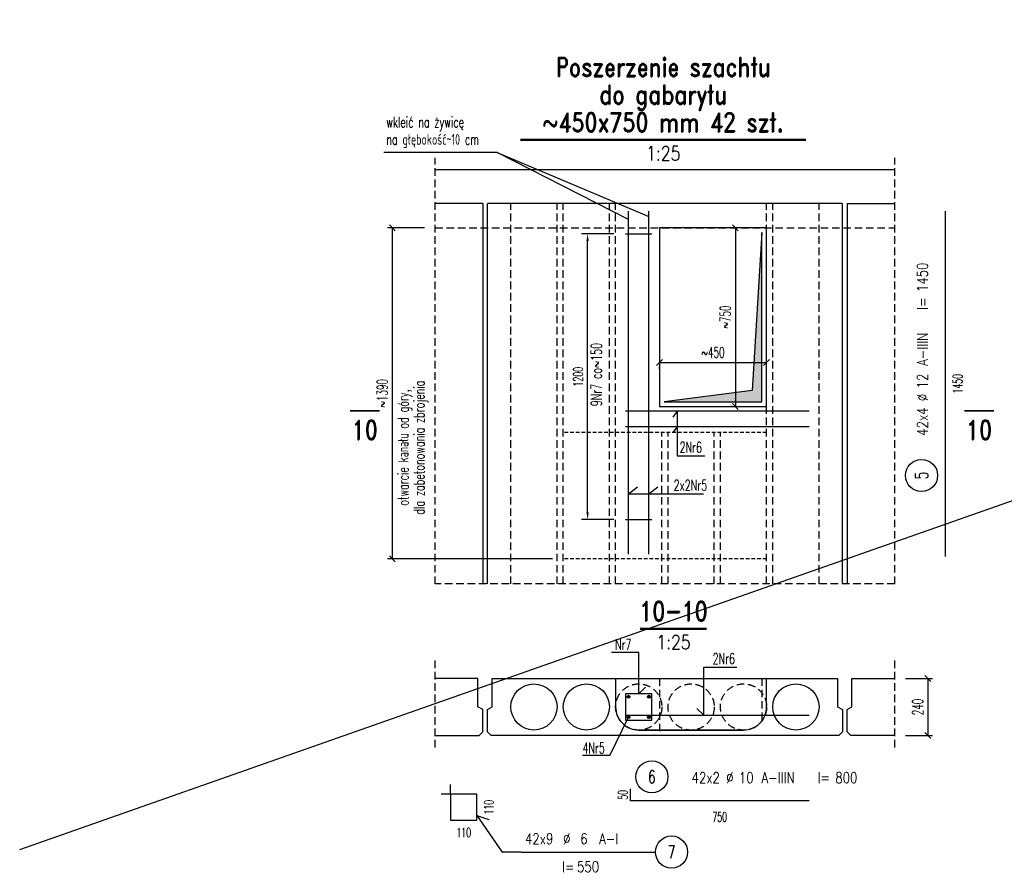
# Model space of a CAD drawing. Header units: millimetres. Extents: x 42034 to 81515, y -12159 to 10238.
# Tile 13 of 14: x 71606 to 75741, y 6658 to 10238. Entities that reach past the tile are written whole.
import ezdxf
from ezdxf.enums import TextEntityAlignment as Align

# ---------------------------------------------------------------- set-up
doc = ezdxf.new("R2010")
doc.units = ezdxf.units.MM
doc.header["$LTSCALE"] = 2.5
doc.linetypes.add('DASHED', pattern=[19.05, 12.7, -6.35])
doc.linetypes.add('DASHED2', pattern=[9.525, 6.35, -3.175])
for name, color, linetype in [('Gruba', 6, 'Continuous'), ('Niewidoczne', 181, 'DASHED'), ('Odnosnik_strzemiona', 40, 'Continuous'), ('Odnosnik_zbrojenie', 25, 'Continuous'), ('Opis_zbrojenie', 7, 'Continuous'), ('Otwory_projektowane', 3, 'Continuous'), ('Przekroj', 2, 'Continuous'), ('Przerywana', 5, 'DASHED'), ('Sciany_nosne', 2, 'DASHED'), ('Stal_przekroj', 1, 'Continuous'), ('Strzemiona', 4, 'Continuous'), ('Tekst', 31, 'Continuous'), ('Widok', 8, 'Continuous'), ('Wyburzenia', 115, 'DASHED2'), ('Wymiary', 86, 'Continuous'), ('wymiary_zbrojenie', 111, 'Continuous'), ('Zbrojenie', 1, 'Continuous')]:
    doc.layers.add(name, color=color, linetype=linetype)
doc.styles.add('Romans', font='romans.shx', dxfattribs={"width": 0.6})
doc.styles.get("Standard").update_dxf_attribs({"font": 'romans.shx', "width": 0.65})
doc.styles.add('style1', font='romand.shx', dxfattribs={"width": 0.8})
doc.dimstyles.new('OP_preta_25', dxfattribs={"dimscale": 10, "dimtxt": 4, "dimasz": 4, "dimexe": 2.5, "dimexo": 5, "dimgap": 1.2, "dimtad": 1, "dimdec": 0, "dimrnd": 5, "dimzin": 9, "dimdsep": 46, "dimtxsty": 'Romans', "dimblk": 'OBLIQUE', "dimcen": 20, "dimdle": 2.5, "dimse1": 1, "dimse2": 1, "dimsd1": 1, "dimsd2": 1, "dimclrt": 31, "dimadec": 0, "dimazin": 0, "dimtfac": 1, "dimtdec": 0, "dimtix": 1, "dimtmove": 1, "dimatfit": 2, "dimldrblk": 'DOT', "dimfxl": 0, "dimtolj": 1, "dimtzin": 0, "dimarcsym": 0})
doc.dimstyles.new('Skala_25', dxfattribs={"dimscale": 10, "dimtxt": 4.5, "dimasz": 2.5, "dimexe": 2, "dimexo": 4.5, "dimgap": 2, "dimtad": 1, "dimdec": 0, "dimdsep": 46, "dimtxsty": 'Romans', "dimblk": 'OBLIQUE', "dimcen": 0.09, "dimclrt": 31, "dimadec": 0, "dimazin": 0, "dimtfac": 1, "dimtdec": 0, "dimtix": 1, "dimtmove": 2, "dimatfit": 3, "dimldrblk": 'DOT', "dimfxl": 1, "dimtolj": 1, "dimtzin": 0, "dimarcsym": 0})
doc.dimstyles.new('Strzemiona_25', dxfattribs={"dimscale": 10, "dimtxt": 4, "dimasz": 3, "dimexe": 2.5, "dimexo": 5, "dimgap": 2, "dimtad": 1, "dimdec": 0, "dimrnd": 5, "dimzin": 9, "dimdsep": 46, "dimtxsty": 'Romans', "dimcen": 20, "dimclrt": 31, "dimadec": 1, "dimazin": 2, "dimtfac": 1, "dimtdec": 0, "dimtix": 1, "dimtmove": 2, "dimatfit": 2, "dimfxl": 1, "dimtolj": 1, "dimtzin": 0, "dimarcsym": 0})

# ---------------------------------------------------------------- blocks, each defined once
blk = doc.blocks.new('_Oblique')
at = {"color": 0, "linetype": 'ByBlock', "lineweight": -2}
blk.add_line((-0.5, -0.5), (0.5, 0.5), dxfattribs=at)
blk = doc.blocks.new('*D155')
at = {"layer": 'Defpoints', "color": 0, "transparency": 16777216}
for p in [(73171.3, 9364.3), (73351, 9364.3), (73889, 7974.3)]:
    blk.add_point(p, dxfattribs=at)
at = {"layer": 'Wymiary', "color": 0, "lineweight": -2, "transparency": 16777216}
for p, q in [((73306, 9364.3), (73151.3, 9364.3)), ((73171.3, 7974.3), (73171.3, 9364.3)), ((73844, 7974.3), (73151.3, 7974.3))]:
    blk.add_line(p, q, dxfattribs=at)
at = {"layer": 'Wymiary', "color": 0, "lineweight": -2, "transparency": 16777216, "xscale": 25, "yscale": 25, "zscale": 25}
for p, rotation in [((73171.3, 9364.3), 90), ((73171.3, 7974.3), 270)]:
    blk.add_blockref('_Oblique', p, dxfattribs=dict(at, rotation=rotation))
at = {"layer": 'Wymiary', "color": 31, "transparency": 16777216, "insert": (73128.8, 8669.3), "char_height": 45, "attachment_point": 5, "rotation": 90, "style": 'Romans'}
blk.add_mtext('\\A1;~1390', dxfattribs=at)
blk = doc.blocks.new('_Dot')
at = {"color": 0, "linetype": 'ByBlock', "lineweight": -2}
blk.add_line((-0.5, 0), (-1, 0), dxfattribs=at)
at = {"color": 0, "linetype": 'ByBlock', "const_width": 0.5}
blk.add_lwpolyline([(-0.25, 0, 1), (0.25, 0, 1)], format="xyb", close=True, dxfattribs=at)
blk = doc.blocks.new('*D156')
at = {"layer": 'Defpoints', "color": 0, "transparency": 16777216}
for p in [(75281, 7472.2), (75281, 7232.2), (75419.7, 7232.2)]:
    blk.add_point(p, dxfattribs=at)
at = {"layer": 'Wymiary', "color": 0, "lineweight": -2, "transparency": 16777216}
for p, q in [((75326, 7472.2), (75439.7, 7472.2)), ((75419.7, 7472.2), (75419.7, 7232.2)), ((75326, 7232.2), (75439.7, 7232.2))]:
    blk.add_line(p, q, dxfattribs=at)
at = {"layer": 'Wymiary', "color": 0, "lineweight": -2, "transparency": 16777216, "xscale": 25, "yscale": 25, "zscale": 25}
for p, rotation in [((75419.7, 7472.2), 90), ((75419.7, 7232.2), 270)]:
    blk.add_blockref('_Oblique', p, dxfattribs=dict(at, rotation=rotation))
at = {"layer": 'Wymiary', "color": 31, "transparency": 16777216, "insert": (75377.2, 7352.2), "char_height": 45, "attachment_point": 5, "rotation": 90, "style": 'Romans'}
blk.add_mtext('\\A1;240', dxfattribs=at)
blk = doc.blocks.new('*D157')
at = {"layer": 'Defpoints', "color": 0, "ltscale": 0.2, "transparency": 16777216}
for p in [(74640.6, 9364.3), (74611.7, 8614.3), (74640.6, 8614.3)]:
    blk.add_point(p, dxfattribs=at)
at = {"layer": 'Wymiary', "color": 0, "lineweight": -2, "ltscale": 0.2, "transparency": 16777216}
for p, q in [((74595.6, 9364.3), (74591.7, 9364.3)), ((74611.7, 9364.3), (74611.7, 8614.3)), ((74595.6, 8614.3), (74591.7, 8614.3))]:
    blk.add_line(p, q, dxfattribs=at)
at = {"layer": 'Wymiary', "color": 0, "lineweight": -2, "ltscale": 0.2, "transparency": 16777216, "xscale": 25, "yscale": 25, "zscale": 25}
for p, rotation in [((74611.7, 9364.3), 90), ((74611.7, 8614.3), 270)]:
    blk.add_blockref('_Oblique', p, dxfattribs=dict(at, rotation=rotation))
at = {"layer": 'Wymiary', "color": 31, "ltscale": 0.2, "transparency": 16777216, "insert": (74569.2, 8989.3), "char_height": 45, "attachment_point": 5, "rotation": 90, "style": 'Romans'}
blk.add_mtext('\\A1;~750', dxfattribs=at)
blk = doc.blocks.new('*D158')
at = {"layer": 'Defpoints', "color": 0, "ltscale": 0.2, "transparency": 16777216}
for p in [(74293, 8817.5), (74743, 8817.5), (74743, 8798.6)]:
    blk.add_point(p, dxfattribs=at)
at = {"layer": 'Wymiary', "color": 0, "lineweight": -2, "ltscale": 0.2, "transparency": 16777216}
for p, q in [((74293, 8798.6), (74743, 8798.6)), ((74293, 8772.5), (74293, 8778.6)), ((74743, 8772.5), (74743, 8778.6))]:
    blk.add_line(p, q, dxfattribs=at)
at = {"layer": 'Wymiary', "color": 0, "lineweight": -2, "ltscale": 0.2, "transparency": 16777216, "xscale": 25, "yscale": 25, "zscale": 25, "rotation": 180}
blk.add_blockref('_Oblique', (74293, 8798.6), dxfattribs=at)
at = {"layer": 'Wymiary', "color": 0, "lineweight": -2, "ltscale": 0.2, "transparency": 16777216, "xscale": 25, "yscale": 25, "zscale": 25}
blk.add_blockref('_Oblique', (74743, 8798.6), dxfattribs=at)
at = {"layer": 'Wymiary', "color": 31, "ltscale": 0.2, "transparency": 16777216, "insert": (74518, 8841.1), "char_height": 45, "attachment_point": 5, "style": 'Romans'}
blk.add_mtext('\\A1;~450', dxfattribs=at)
blk = doc.blocks.new('*D159')
at = {"layer": 'Defpoints', "color": 0, "transparency": 16777216}
for p in [(73991.2, 9339.3), (74151, 9339.3), (74151, 8139.3)]:
    blk.add_point(p, dxfattribs=at)
at = {"layer": 'Odnosnik_strzemiona', "color": 0, "lineweight": -2, "transparency": 16777216}
for p, q in [((74101, 9339.3), (73966.2, 9339.3)), ((73991.2, 8169.3), (73991.2, 9309.3)), ((74101, 8139.3), (73966.2, 8139.3))]:
    blk.add_line(p, q, dxfattribs=at)
at = {"layer": 'Odnosnik_strzemiona', "color": 0, "transparency": 16777216}
for points in [[(73986.2, 9309.3), (73996.2, 9309.3), (73991.2, 9339.3)], [(73986.2, 8169.3), (73996.2, 8169.3), (73991.2, 8139.3)]]:
    blk.add_solid(points, dxfattribs=at)
at = {"layer": 'Odnosnik_strzemiona', "color": 31, "transparency": 16777216, "insert": (73951.2, 8739.3), "char_height": 40, "attachment_point": 5, "rotation": 90, "style": 'Romans'}
blk.add_mtext('\\A1;1200', dxfattribs=at)
blk = doc.blocks.new('*D160')
at = {"layer": 'Defpoints', "color": 0, "ltscale": 0.2, "transparency": 16777216}
for p in [(75494.2, 9434.3), (75576.9, 9434.3), (75494.2, 7984.3)]:
    blk.add_point(p, dxfattribs=at)
at = {"layer": 'wymiary_zbrojenie', "color": 31, "ltscale": 0.2, "transparency": 16777216, "insert": (75544.9, 8709.3), "char_height": 40, "attachment_point": 5, "rotation": 90, "style": 'Romans'}
blk.add_mtext('\\A1;1450', dxfattribs=at)
blk = doc.blocks.new('Op_preta')
at = {"color": 7}
blk.add_circle((-30.3, 68.1), 37.5, dxfattribs=at)
at = {"color": 31, "width": 0.8}
for s, p in [('%%c', (143.2, 53.6)), ('l=', (356.2, 53.6))]:
    blk.add_text(s, height=25, dxfattribs=at).set_placement(p)
at = {"color": 31, "width": 0.7}
blk.add_attdef('222', text='', height=30, dxfattribs=at).set_placement((-30.3, 68.1), align=Align.MIDDLE)
at = {"color": 31, "width": 0.8}
blk.add_attdef('222X10', text='', height=25, dxfattribs=at).set_placement((128.3, 53.6), align=Align.RIGHT)
for tag, p in [('25', (172.8, 53.6)), ('RB500W', (225.6, 53.6)), ('1000', (397.8, 53.6))]:
    blk.add_attdef(tag, p, '', height=25, dxfattribs=at)
blk = doc.blocks.new('*D161')
at = {"layer": 'Defpoints', "color": 0, "ltscale": 0.2, "transparency": 16777216}
for p in [(74171, 6958.2), (74921, 6958.2), (74921, 6858.5)]:
    blk.add_point(p, dxfattribs=at)
at = {"layer": 'wymiary_zbrojenie', "color": 31, "ltscale": 0.2, "transparency": 16777216, "insert": (74546, 6890.5), "char_height": 40, "attachment_point": 5, "style": 'Romans'}
blk.add_mtext('\\A1;750', dxfattribs=at)
blk = doc.blocks.new('*D162')
at = {"layer": 'Defpoints', "color": 0, "ltscale": 0.2, "transparency": 16777216}
for p in [(74171, 7008.2), (74171, 7008.2), (74171, 6958.2)]:
    blk.add_point(p, dxfattribs=at)
at = {"layer": 'wymiary_zbrojenie', "color": 31, "ltscale": 0.2, "transparency": 16777216, "insert": (74139, 6983.2), "char_height": 40, "attachment_point": 5, "rotation": 90, "style": 'Romans'}
blk.add_mtext('\\A1;50', dxfattribs=at)
blk = doc.blocks.new('*D163')
at = {"layer": 'Defpoints', "color": 0, "ltscale": 0.25, "transparency": 16777216}
for p in [(73526.1, 6986.2), (73608.6, 6986.2), (73526.1, 6876.2)]:
    blk.add_point(p, dxfattribs=at)
at = {"layer": 'Wymiary', "color": 31, "ltscale": 0.25, "transparency": 16777216, "insert": (73576.6, 6931.2), "char_height": 40, "attachment_point": 5, "rotation": 90, "style": 'Romans'}
blk.add_mtext('\\A1;110', dxfattribs=at)
blk = doc.blocks.new('*D164')
at = {"layer": 'Defpoints', "color": 0, "ltscale": 0.25, "transparency": 16777216}
for p in [(73416.1, 6876.2), (73526.1, 6876.2), (73526.1, 6792.8)]:
    blk.add_point(p, dxfattribs=at)
at = {"layer": 'Wymiary', "color": 31, "ltscale": 0.25, "transparency": 16777216, "insert": (73471.1, 6824.8), "char_height": 40, "attachment_point": 5, "style": 'Romans'}
blk.add_mtext('\\A1;110', dxfattribs=at)
blk = doc.blocks.new('Op_strzemie_p')
at = {"color": 7}
blk.add_line((0, 0), (313.1, 0), dxfattribs=at)
at = {"color": 7, "ltscale": 0.4}
blk.add_circle((350.6, 0), 37.5, dxfattribs=at)
at = {"color": 31, "ltscale": 0.4, "width": 0.8}
for s, p in [('%%C', (97.6, 18.4)), ('l=', (94.9, -46.9))]:
    blk.add_text(s, height=25, dxfattribs=at).set_placement(p)
blk.add_attdef('333', text='', height=25, dxfattribs=at).set_placement((74.6, 18.4), align=Align.RIGHT)
for tag, p in [('8', (137.6, 18.4)), ('RB500W', (181.7, 18.4)), ('1000', (130.2, -46.9))]:
    blk.add_attdef(tag, p, '', height=25, dxfattribs=at)
at = {"color": 31, "ltscale": 0.4, "width": 0.7}
blk.add_attdef('222', text='', height=30, dxfattribs=at).set_placement((350.6, 0), align=Align.MIDDLE)

msp = doc.modelspace()

# ---------------------------------------------------------------- hatches: boundary and pattern name
at = {"layer": 'Otwory_projektowane', "lineweight": 25}
h = msp.add_hatch(color=256, dxfattribs=at)
h.dxf.hatch_style = 1
h.paths.add_polyline_path([(74723, 9344.3), (74681.9, 8681.8), (74313, 8634.3), (74723, 8634.3)])
at = {"layer": 'Zbrojenie', "ltscale": 0.25}
h = msp.add_hatch(color=256, dxfattribs=at)
h.dxf.hatch_style = 1
h.paths.add_polyline_path([(74169, 7395.2, 1), (74157, 7395.2, 1)])
h = msp.add_hatch(color=256, dxfattribs=at)
h.dxf.hatch_style = 1
h.paths.add_polyline_path([(74255, 7395.2, 1), (74243, 7395.2, 1)])
h = msp.add_hatch(color=256, dxfattribs=at)
h.dxf.hatch_style = 1
h.paths.add_polyline_path([(74169, 7309.2, 1), (74157, 7309.2, 1)])
h = msp.add_hatch(color=256, dxfattribs=at)
h.dxf.hatch_style = 1
h.paths.add_polyline_path([(74255, 7309.2, 1), (74243, 7309.2, 1)])

# ---------------------------------------------------------------- linework, layer by layer
at = {"layer": 'Gruba'}
for points, const_width in [([(73708.8, 9734), (74908.8, 9734)], 10), ([(72993.3, 8595.6), (73118.3, 8595.6)], 7.5), ([(75572.6, 8595.6), (75697.6, 8595.6)], 7.5), ([(74211.8, 7680.9), (74491.8, 7680.9)], 10)]:
    msp.add_lwpolyline(points, dxfattribs=dict(at, const_width=const_width))
at = {"layer": 'Niewidoczne'}
for p, q in [((73669, 7868.8), (73669, 9466.5)), ((73863, 7868.8), (73863, 9466.5)), ((73889, 7868.8), (73889, 9466.5)), ((74083, 7868.8), (74083, 9466.5)), ((74109, 7868.8), (74109, 9466.5)), ((74743, 7868.8), (74743, 9466.5)), ((74769, 7868.8), (74769, 9466.5)), ((74963, 7868.8), (74963, 9466.5)), ((74303, 7868.8), (74303, 8504.3)), ((74329, 7868.8), (74329, 8504.3)), ((74523, 7868.8), (74523, 8504.3)), ((74549, 7868.8), (74549, 8504.3)), ((74293, 7472.2), (74293, 7232.2)), ((74723, 7472.2), (74723, 7293.3))]:
    msp.add_line(p, q, dxfattribs=at)
for centre in [(74206, 7352.2), (74426, 7352.2), (74646, 7352.2)]:
    msp.add_circle(centre, 97, dxfattribs=at)
at = {"layer": 'Odnosnik_strzemiona'}
for p, q in [((74206, 7580.3), (74091.6, 7580.3)), ((74206, 7407.2), (74206, 7580.3)), ((74206, 7407.2), (74234, 7435))]:
    msp.add_line(p, q, dxfattribs=at)
at = {"layer": 'Odnosnik_zbrojenie', "ltscale": 0.2}
for p, q in [((73611.9, 9680.5), (73135.2, 9680.5)), ((74163, 9399.2), (73611.9, 9680.5)), ((73611.9, 9680.5), (74249, 9412.1)), ((74367.4, 8594.3), (74348.5, 8569.2)), ((74367.4, 8594.3), (74367.4, 8407.5)), ((74367.4, 8529.3), (74348.5, 8504.2)), ((74367.4, 8407.5), (74483.6, 8407.5)), ((74163, 8247.2), (74200.5, 8277.3)), ((74249, 8247.2), (74286.5, 8277.3)), ((74163, 8247.2), (74478.4, 8247.2))]:
    msp.add_line(p, q, dxfattribs=at)
at = {"layer": 'Odnosnik_zbrojenie'}
for p, q in [((74479.1, 7317.3), (74479.1, 7519.6)), ((74479.1, 7519.6), (74618.4, 7519.6)), ((74479.1, 7317.3), (74449.4, 7346.2)), ((74084.3, 7148.8), (74163, 7309.2)), ((74084.3, 7148.8), (73969.8, 7148.8))]:
    msp.add_line(p, q, dxfattribs=at)
at = {"layer": 'Opis_zbrojenie', "ltscale": 0.25}
for p, q in [((73526.1, 6896.3), (73632.8, 6743)), ((73526.1, 6896.3), (73576.7, 6879.4)), ((73712.8, 6743), (73632.8, 6743))]:
    msp.add_line(p, q, dxfattribs=at)
at = {"layer": 'Otwory_projektowane', "lineweight": 25}
for points in [[(74293, 9364.3), (74293, 8614.3), (74743, 8614.3), (74743, 9364.3)], [(74681.9, 8681.8), (74313, 8634.3), (74723, 8634.3), (74723, 9344.3)]]:
    msp.add_lwpolyline(points, close=True, dxfattribs=at)
at = {"layer": 'Przekroj'}
for points in [[(73531, 7472.2), (73351, 7472.2)], [(73351, 7232.2), (73536, 7232.2), (73551, 7247.2), (73551, 7342.2), (73531, 7352.2), (73531, 7472.2)], [(73591, 7472.2), (75041, 7472.2), (75041, 7352.2), (75061, 7342.2), (75061, 7247.2), (75046, 7232.2), (73586, 7232.2), (73571, 7247.2), (73571, 7342.2), (73591, 7352.2), (73591, 7472.2)], [(75281, 7232.2), (75096, 7232.2), (75081, 7247.2), (75081, 7342.2), (75101, 7352.2), (75101, 7472.2)], [(75101, 7472.2), (75281, 7472.2)]]:
    msp.add_lwpolyline(points, dxfattribs=at)
at = {"layer": 'Przekroj', "ltscale": 0.2}
msp.add_lwpolyline([(74109, 7472.2), (74109, 7352.2, 0.414214), (74206, 7255.2), (74646, 7255.2, 0.414214), (74743, 7352.2), (74743, 7472.2)], format="xyb", dxfattribs=at)
at = {"layer": 'Przekroj'}
for centre in [(73766, 7352.2), (73986, 7352.2), (74866, 7352.2)]:
    msp.add_circle(centre, 97, dxfattribs=at)
at = {"layer": 'Przerywana'}
for p, q in [((73351, 7868.8), (73351, 9658.8)), ((75281, 7868.8), (75281, 9658.8)), ((75281, 7868.8), (73351, 7868.8)), ((73351, 7182.2), (73351, 7562.2)), ((75281, 7182.2), (75281, 7562.2))]:
    msp.add_line(p, q, dxfattribs=at)
at = {"layer": 'Sciany_nosne', "linetype": 'Continuous'}
msp.add_lwpolyline([(73351, 9608.8), (75281, 9608.8)], dxfattribs=at)
at = {"layer": 'Sciany_nosne'}
msp.add_lwpolyline([(73351, 9364.3), (75281, 9364.3)], dxfattribs=at)
at = {"layer": 'Stal_przekroj', "ltscale": 0.2}
msp.add_line((71606.5, 6753), (81515.5, 10238.4), dxfattribs=at)
at = {"layer": 'Strzemiona', "ltscale": 0.25}
for p, q in [((74151, 9339.3), (74261, 9339.3)), ((74151, 8139.3), (74261, 8139.3))]:
    msp.add_line(p, q, dxfattribs=at)
msp.add_lwpolyline([(74151, 7297.2), (74261, 7297.2), (74261, 7407.2), (74151, 7407.2)], close=True, dxfattribs=at)
at = {"layer": 'Widok'}
for p, q in [((73551, 9466.5), (73351, 9466.5)), ((73551, 9466.5), (73551, 7868.8)), ((73571, 9465.5), (73572, 9466.5)), ((73571, 7868.8), (73571, 9465.5)), ((75060, 9466.5), (73572, 9466.5)), ((75060, 9466.5), (75061, 9465.5)), ((75061, 7868.8), (75061, 9465.5)), ((75081, 9465.5), (75082, 9466.5)), ((75081, 9465.5), (75081, 7868.8)), ((75082, 9466.5), (75281, 9466.5))]:
    msp.add_line(p, q, dxfattribs=at)
at = {"layer": 'Wyburzenia'}
for p, q in [((74743, 8504.3), (73889, 8504.3)), ((74743, 7974.3), (73889, 7974.3))]:
    msp.add_line(p, q, dxfattribs=at)
at = {"layer": 'Wymiary', "ltscale": 0.2}
msp.add_line((74646, 7255.2), (74206, 7255.2), dxfattribs=at)
at = {"layer": 'Zbrojenie', "ltscale": 0.25}
for q in [(73416.1, 7026.2), (73376.1, 6986.2)]:
    msp.add_line((73416.1, 6986.2), q, dxfattribs=at)
at = {"layer": 'Zbrojenie', "ltscale": 0.2}
for points in [[(74163, 7994.3), (74163, 9434.3)], [(74249, 7994.3), (74249, 9434.3)], [(74151, 7367.3), (74151, 7317.3), (74921, 7317.3)], [(74921, 6958.2), (74171, 6958.2), (74171, 7008.2)]]:
    msp.add_lwpolyline(points, dxfattribs=at)
at = {"layer": 'Zbrojenie'}
for points in [[(75494.2, 7984.3), (75494.2, 9434.3)], [(74921, 8594.3), (74151, 8594.3)], [(74921, 8529.3), (74151, 8529.3)]]:
    msp.add_lwpolyline(points, dxfattribs=at)
at = {"layer": 'Zbrojenie', "ltscale": 0.25}
msp.add_lwpolyline([(73416.1, 6876.2), (73526.1, 6876.2), (73526.1, 6986.2), (73416.1, 6986.2)], close=True, dxfattribs=at)
for centre in [(74163, 7395.2), (74249, 7395.2), (74163, 7309.2), (74249, 7309.2)]:
    msp.add_circle(centre, 6, dxfattribs=at)

# ---------------------------------------------------------------- block references
at = {"layer": 'Opis_zbrojenie', "ltscale": 0.2, "xscale": 1.8, "yscale": 1.8, "zscale": 1.8, "rotation": 90}
msp.add_blockref('Op_preta', (75516.1, 8378.9), dxfattribs=at).add_auto_attribs({'222X10': '42x4', '222': '5', 'RB500W': 'A-IIIN', '25': '12', '1000': '1450'})
at = {"layer": 'Opis_zbrojenie', "ltscale": 0.2, "xscale": 1.8, "yscale": 1.8, "zscale": 1.8}
msp.add_blockref('Op_preta', (74315.7, 6936.3), dxfattribs=at).add_auto_attribs({'222X10': '42x2', '222': '6', 'RB500W': 'A-IIIN', '25': '10', '1000': '800'})
at = {"layer": 'Opis_zbrojenie', "ltscale": 0.25, "xscale": 1.8, "yscale": 1.8, "zscale": 1.8}
msp.add_blockref('Op_strzemie_p', (73712.8, 6743), dxfattribs=at).add_auto_attribs({'RB500W': 'A-I', '333': '42x9', '8': '6', '1000': '550', '222': '7'})

# ---------------------------------------------------------------- texts
at = {"layer": 'Gruba', "style": 'style1', "width": 0.8}
for s, p in [('Poszerzenie szachtu', (74308.8, 9976)), ('do gabarytu', (74308.8, 9860)), ('~450x750 mm 42 szt.', (74308.8, 9743.7)), ('10-10', (74351.8, 7690.6))]:
    msp.add_text(s, height=80, dxfattribs=at).set_placement(p, align=Align.BOTTOM_CENTER)
for s, height, p in [('1:25', 60, (74308.8, 9707.4)), ('10', 80, (73055.8, 8555.6)), ('10', 80, (75635.1, 8555.6)), ('1:25', 60, (74351.8, 7654.3))]:
    msp.add_text(s, height=height, dxfattribs=at).set_placement(p, align=Align.TOP_CENTER)
at = {"layer": 'Odnosnik_strzemiona', "width": 0.65}
msp.add_text('9Nr7 co~150', height=45, rotation=90, dxfattribs=at).set_placement((74050.5, 8615.3))
msp.add_text('Nr7', height=45, dxfattribs=at).set_placement((74106.8, 7592))
at = {"layer": 'Odnosnik_zbrojenie', "ltscale": 0.2, "width": 0.65}
for s, p in [('wkleić na żywicę', (73146.2, 9786)), ('na głębokość~10 cm', (73146.2, 9713.2)), ('2Nr6', (74377.3, 8420.2)), ('2x2Nr5', (74353, 8260.8))]:
    msp.add_text(s, height=45, dxfattribs=at).set_placement(p)
at = {"layer": 'Odnosnik_zbrojenie', "width": 0.65}
for s, p in [('2Nr6', (74516.2, 7532.6)), ('4Nr5', (73969.7, 7157.4))]:
    msp.add_text(s, height=45, dxfattribs=at).set_placement(p)
at = {"layer": 'Tekst', "width": 0.65}
for s, p in [('otwarcie kanału od góry,', (73239.3, 8441.5)), ('dla zabetonowania zbrojenia', (73306.4, 8441.5))]:
    msp.add_text(s, height=45, rotation=90, dxfattribs=at).set_placement(p, align=Align.CENTER)

# ---------------------------------------------------------------- dimensions: what is measured, and where the dimension line sits
at = {"layer": 'Odnosnik_strzemiona'}
dim = msp.add_linear_dim(base=(73991.2, 9339.3), p1=(74151, 8139.3), p2=(74151, 9339.3), angle=90, dimstyle='Strzemiona_25', dxfattribs=at)
dim.commit()
dim.dimension.update_dxf_attribs({"geometry": '*D159', "text_midpoint": (73951.2, 8739.3)})
at = {"layer": 'Wymiary'}
dim = msp.add_linear_dim(base=(73171.3, 9364.3), p1=(73889, 7974.3), p2=(73351, 9364.3), angle=270, text='~<>', dimstyle='Skala_25', dxfattribs=at)
dim.commit()
dim.dimension.update_dxf_attribs({"geometry": '*D155', "text_midpoint": (73128.8, 8669.3)})
at = {"layer": 'Wymiary', "ltscale": 0.2}
dim = msp.add_linear_dim(base=(74611.7, 8614.3), p1=(74640.6, 9364.3), p2=(74640.6, 8614.3), angle=270, text='~<>', dimstyle='Skala_25', dxfattribs=at)
dim.commit()
dim.dimension.update_dxf_attribs({"geometry": '*D157', "text_midpoint": (74569.2, 8989.3)})
dim = msp.add_linear_dim(base=(74743, 8798.6), p1=(74293, 8817.5), p2=(74743, 8817.5), text='~<>', dimstyle='Skala_25', dxfattribs=at)
dim.commit()
dim.dimension.update_dxf_attribs({"geometry": '*D158', "text_midpoint": (74518, 8841.1)})
at = {"layer": 'Wymiary'}
dim = msp.add_linear_dim(base=(75419.7, 7232.2), p1=(75281, 7472.2), p2=(75281, 7232.2), angle=90, dimstyle='Skala_25', dxfattribs=at)
dim.commit()
dim.dimension.update_dxf_attribs({"geometry": '*D156', "text_midpoint": (75377.2, 7352.2)})
at = {"layer": 'Wymiary', "ltscale": 0.25}
dim = msp.add_linear_dim(base=(73608.6, 6986.2), p1=(73526.1, 6876.2), p2=(73526.1, 6986.2), angle=90, dimstyle='OP_preta_25', dxfattribs=at)
dim.commit()
dim.dimension.update_dxf_attribs({"geometry": '*D163', "text_midpoint": (73576.6, 6931.2)})
dim = msp.add_linear_dim(base=(73526.1, 6792.8), p1=(73416.1, 6876.2), p2=(73526.1, 6876.2), dimstyle='OP_preta_25', dxfattribs=at)
dim.commit()
dim.dimension.update_dxf_attribs({"geometry": '*D164', "text_midpoint": (73471.1, 6824.8)})
at = {"layer": 'wymiary_zbrojenie', "ltscale": 0.2}
for base, p1, p2, picture, middle in [((75576.9, 9434.3), (75494.2, 7984.3), (75494.2, 9434.3), '*D160', (75544.9, 8709.3)), ((74171, 7008.2), (74171, 6958.2), (74171, 7008.2), '*D162', (74139, 6983.2))]:
    dim = msp.add_linear_dim(base=base, p1=p1, p2=p2, angle=90, dimstyle='OP_preta_25', dxfattribs=at)
    dim.commit()
    dim.dimension.update_dxf_attribs({"geometry": picture, "text_midpoint": middle})
dim = msp.add_linear_dim(base=(74921, 6858.5), p1=(74171, 6958.2), p2=(74921, 6958.2), dimstyle='OP_preta_25', dxfattribs=at)
dim.commit()
dim.dimension.update_dxf_attribs({"geometry": '*D161', "text_midpoint": (74546, 6890.5)})

doc.saveas('drawing.dxf')
